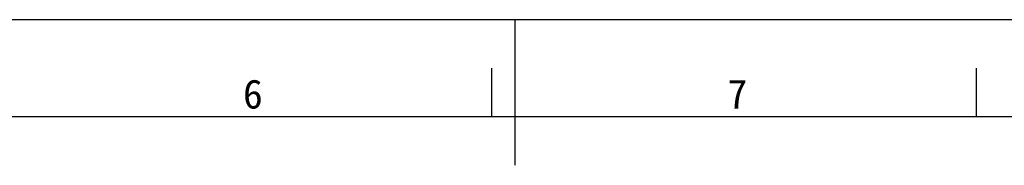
# Model space of a CAD drawing. Header units: millimetres. Extents: x 0 to 594, y 0 to 420.
# Tile 37 of 45: x 246 to 348, y 405 to 420. Entities that reach past the tile are written whole.
import ezdxf

# ---------------------------------------------------------------- set-up
doc = ezdxf.new("R2010")
doc.units = ezdxf.units.MM
doc.header["$LTSCALE"] = 2
doc.layers.get('0').update_dxf_attribs({"linetype": 'CONTINUOUS'})
doc.styles.add('TEXTSTYLE_2', font='simfang.ttf')

msp = doc.modelspace()

# ---------------------------------------------------------------- linework, layer by layer
at = {"color": 7}
for p, q in [((594, 420), (0, 420)), ((297, 420), (297, 405)), ((294.6373, 410), (294.6373, 414.9999)), ((344.6373, 410), (344.6373, 414.9999)), ((584, 410), (25, 410))]:
    msp.add_line(p, q, dxfattribs=at)

# ---------------------------------------------------------------- texts
at = {"color": 3, "style": 'TEXTSTYLE_2'}
for s, p in [('6', (268.9562, 410.847)), ('7', (318.9562, 410.847))]:
    msp.add_text(s, height=3, dxfattribs=at).set_placement(p)

doc.saveas('drawing.dxf')
